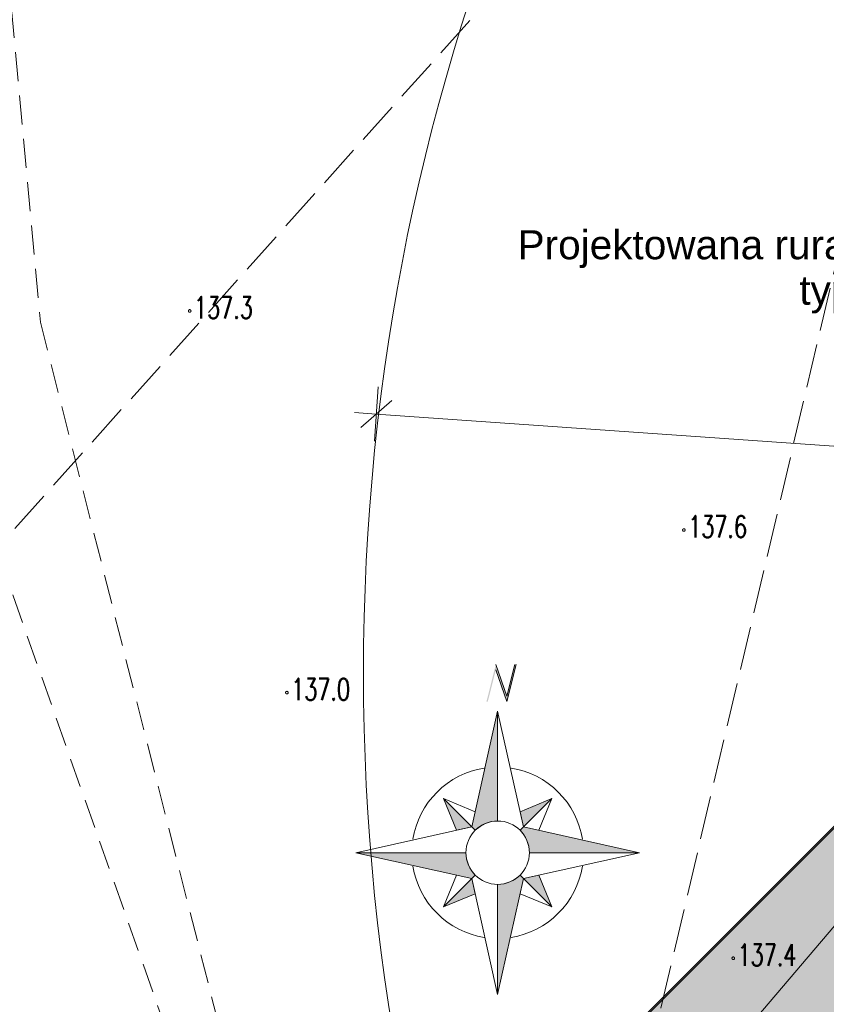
# Model space of a CAD drawing. Header units: centimetres. Extents: x -29333 to 403204, y -464147 to 16641.
# Tile 66 of 134: x 58101 to 60880, y -10447 to -7053. Entities that reach past the tile are written whole.
import ezdxf
from ezdxf.xclip import XClip

# ---------------------------------------------------------------- set-up
doc = ezdxf.new("R2010")
doc.units = ezdxf.units.CM
doc.header["$MEASUREMENT"] = 0
doc.header["$XCLIPFRAME"] = 0
doc.set_wipeout_variables(frame=1)
for name, pattern in [('1_OTZK', [150, 100, -50]), ('EGKK', [200, 150, -50]), ('Wipeout_Contour', [100, 0, -100])]:
    doc.linetypes.add(name, pattern=pattern)
for name, color, linetype in [('2010 Mlawa_628_1_mdcp_plus_zakres obcięta_13_Kontury', 7, 'Continuous'), ('2010 Mlawa_628_1_mdcp_plus_zakres obcięta_13_OTR_T_1', 7, 'Continuous'), ('2010 Mlawa_628_1_mdcp_plus_zakres obcięta_13_OTZ_L_1', 7, 'Continuous'), ('810-G Ogólne', 7, 'Continuous'), ('MAPA MDCP', 7, 'Continuous'), ('PZT NOWE', 7, 'Continuous'), ('PZT NOWE PAB', 7, 'Continuous'), ('RZUTY PZT Magazyn', 7, 'Continuous'), ('TEREN', 7, 'Continuous'), ('znak północy_2_MF_opis zagospodarowanie', 7, 'Continuous'), ('znak północy_2_MF_WYM_DUŻE', 7, 'Continuous')]:
    doc.layers.add(name, color=color, linetype=linetype)
doc.styles.add('GENERATED_STYLE_1', font='arial.ttf')
doc.styles.add('GENERATED_STYLE_11', font='arial.ttf')
doc.styles.add('GENERATED_STYLE_2', font='Simplex.shx')
doc.dimstyles.new('GENERATED_STYLE__1', dxfattribs={"dimtxt": 100, "dimasz": 95, "dimexe": 0.18, "dimexo": 0.0625, "dimgap": 0.09, "dimtad": 1, "dimdec": 0, "dimzin": 0, "dimdsep": 46, "dimtxsty": 'GENERATED_STYLE_11', "dimblk": 'ARROWHEAD_6', "dimblk1": 'ARROWHEAD_6', "dimblk2": 'ARROWHEAD_6', "dimcen": 0.09, "dimse1": 1, "dimse2": 1, "dimclrd": 7, "dimclre": 7, "dimclrt": 7, "dimadec": 1, "dimazin": 0, "dimtfac": 1, "dimtdec": 4, "dimtmove": 0, "dimatfit": 3, "dimfxl": 1, "dimtolj": 1, "dimtzin": 0, "dimarcsym": 0})
doc.dimstyles.new('GENERATED_STYLE__3', dxfattribs={"dimtxt": 100, "dimasz": 95, "dimexe": 0.18, "dimexo": 0.0625, "dimgap": 0.09, "dimtad": 1, "dimdec": 0, "dimzin": 0, "dimdsep": 46, "dimtxsty": 'GENERATED_STYLE_11', "dimblk": 'ARROWHEAD_6', "dimblk1": 'ARROWHEAD_6', "dimblk2": 'ARROWHEAD_6', "dimcen": 0.09, "dimse1": 1, "dimse2": 1, "dimclrd": 1, "dimclre": 1, "dimclrt": 1, "dimadec": 1, "dimazin": 0, "dimtfac": 1, "dimtdec": 4, "dimtmove": 2, "dimatfit": 3, "dimfxl": 1, "dimtolj": 1, "dimtzin": 0, "dimarcsym": 0})
doc.dimstyles.new('GENERATED_STYLE__6', dxfattribs={"dimtxt": 0.18, "dimasz": 145.92, "dimexe": 0.18, "dimexo": 0.0625, "dimgap": 0.09, "dimtad": 0, "dimtih": 1, "dimtoh": 1, "dimdec": 4, "dimzin": 0, "dimdsep": 46, "dimcen": 0.09, "dimadec": 0, "dimazin": 0, "dimtfac": 1, "dimtdec": 4, "dimtmove": 0, "dimatfit": 3, "dimldrblk": 'ARROWHEAD_5', "dimfxl": 1, "dimtolj": 1, "dimtzin": 0, "dimarcsym": 0})

# ---------------------------------------------------------------- blocks, each defined once
blk = doc.blocks.new('Rysunek_4_13', base_point=(-745725621.2, -588524063.1))
at = {"layer": '2010 Mlawa_628_1_mdcp_plus_zakres obcięta_13_Kontury', "color": 3, "linetype": 'EGKK', "lineweight": 18}
for p, q in [((56883.8, -10148.1), (60379.8, -6242.1)), ((59485.8, -13965.1), (61141.8, -6922.1))]:
    blk.add_line(p, q, dxfattribs=at)
at = {"layer": '2010 Mlawa_628_1_mdcp_plus_zakres obcięta_13_OTR_T_1', "color": 7, "linetype": 'Continuous', "lineweight": 18}
for centre in [(58686.7, -8056.8), (60389.2, -8812), (59021.4, -9372.6), (60559.5, -10288.2)]:
    blk.add_circle(centre, 4.5, dxfattribs=at)
at = {"layer": '2010 Mlawa_628_1_mdcp_plus_zakres obcięta_13_OTZ_L_1', "color": 7, "linetype": '1_OTZK', "lineweight": 18}
for p, q in [((57892.4, -5074.1), (58172.1, -8095.5)), ((58172.1, -8095.5), (59265.9, -12408)), ((58076.9, -9036), (59265.9, -12408))]:
    blk.add_line(p, q, dxfattribs=at)
at = {"layer": '2010 Mlawa_628_1_mdcp_plus_zakres obcięta_13_OTR_T_1', "color": 7, "linetype": 'Continuous', "lineweight": 18, "char_height": 75, "attachment_point": 7, "style": 'GENERATED_STYLE_2'}
for s, insert in [('\\A1;{\\W0.700000x;\\pql;\\FSimplex.shx;137.3}', (58701.7, -8082.8)), ('\\A1;{\\W0.700000x;\\pql;\\FSimplex.shx;137.6}', (60404.2, -8838)), ('\\A1;{\\W0.700000x;\\pql;\\FSimplex.shx;137.0}', (59036.4, -9398.6)), ('\\A1;{\\W0.700000x;\\pql;\\FSimplex.shx;137.4}', (60574.5, -10314.2))]:
    blk.add_mtext(s, dxfattribs=dict(at, insert=insert))
blk = doc.blocks.new('*D66')
at = {"layer": 'PZT NOWE', "color": 7, "linetype": 'Continuous', "lineweight": 13, "transparency": 16777216}
for p, q in [((63642.4, -9785.5), (63785, -9907.1)), ((63719.3, -9916.8), (63708.1, -9775.8)), ((63713.7, -9846.3), (61780.2, -12113.9)), ((61785.8, -12184.4), (61774.6, -12043.4)), ((61708.9, -12053.1), (61851.6, -12174.7)), ((61780.2, -12113.9), (60156.9, -14017.8))]:
    blk.add_line(p, q, dxfattribs=at)
at = {"layer": 'PZT NOWE', "color": 7, "lineweight": 13, "transparency": 16777216, "insert": (62620.8, -11097.2), "char_height": 100, "attachment_point": 7, "rotation": 49.5472, "style": 'GENERATED_STYLE_11'}
blk.add_mtext('\\A1;{\\pql;\\fArial|b0|i0|c0|p38;2\xa0980}', dxfattribs=at)
blk = doc.blocks.new('ARROWHEAD_6')
at = {"color": 0, "linetype": 'Continuous', "lineweight": 0}
for p, q in [((-0.5, -0.5), (0.5, 0.5)), ((0, 0), (-1, 0))]:
    blk.add_line(p, q, dxfattribs=at)
blk = doc.blocks.new('*D67')
at = {"layer": 'PZT NOWE', "color": 7, "linetype": 'Continuous', "lineweight": 13, "transparency": 16777216}
for p, q in [((63713.7, -9846.3), (61780.2, -12113.9)), ((61785.8, -12184.4), (61774.6, -12043.4)), ((61708.9, -12053.1), (61851.6, -12174.7)), ((61780.2, -12113.9), (60156.9, -14017.8)), ((60162.5, -14088.3), (60151.3, -13947.3)), ((60085.5, -13956.9), (60228.2, -14078.6))]:
    blk.add_line(p, q, dxfattribs=at)
at = {"layer": 'PZT NOWE', "color": 7, "lineweight": 13, "transparency": 16777216, "insert": (60842.4, -13183), "char_height": 100, "attachment_point": 7, "rotation": 49.5472, "style": 'GENERATED_STYLE_11'}
blk.add_mtext('\\A1;{\\pql;\\fArial|b0|i0|c0|p38;2\xa0502}', dxfattribs=at)
blk = doc.blocks.new('*D81')
at = {"layer": 'PZT NOWE PAB', "color": 1, "linetype": 'Continuous', "lineweight": 13, "transparency": 16777216}
for p, q in [((59336.2, -8318.6), (59323, -8505.7)), ((59383, -8365.8), (59276.2, -8458.5)), ((59329.6, -8412.1), (59254.8, -8406.9)), ((66811, -8939.4), (59329.6, -8412.1)), ((66817.6, -8845.8), (66804.4, -9032.9)), ((66757.6, -8985.7), (66864.4, -8893)), ((66885.8, -8944.6), (66811, -8939.4))]:
    blk.add_line(p, q, dxfattribs=at)
at = {"layer": 'PZT NOWE PAB', "color": 1, "lineweight": 13, "transparency": 16777216, "insert": (64630.4, -8722.5), "char_height": 100, "attachment_point": 7, "rotation": 355.969, "style": 'GENERATED_STYLE_11'}
blk.add_mtext('\\A1;{\\pql;\\fArial|b0|i0|c0|p38;7\xa0500}', dxfattribs=at)
blk = doc.blocks.new('*D87')
at = {"layer": 'PZT NOWE', "color": 7, "linetype": 'Continuous', "lineweight": 13, "transparency": 16777216}
for p, q in [((62272.9, -8653.1), (62261.7, -8512.1)), ((62338.6, -8643.4), (62195.9, -8521.8)), ((62267.3, -8582.6), (62315.9, -8525.5)), ((58280.1, -13258.7), (62267.3, -8582.6)), ((58351.5, -13319.6), (58208.8, -13197.9)), ((58274.5, -13188.2), (58285.7, -13329.2)), ((58231.5, -13315.8), (58280.1, -13258.7))]:
    blk.add_line(p, q, dxfattribs=at)
at = {"layer": 'PZT NOWE', "color": 7, "lineweight": 13, "transparency": 16777216, "insert": (60147.6, -11037.8), "char_height": 100, "attachment_point": 7, "rotation": 49.5472, "style": 'GENERATED_STYLE_11'}
blk.add_mtext('\\A1;{\\pql;\\fArial|b0|i0|c0|p38;6\xa0145}', dxfattribs=at)
blk = doc.blocks.new('*D93')
at = {"layer": 'PZT NOWE', "color": 7, "linetype": 'Continuous', "lineweight": 13, "transparency": 16777216}
for p, q in [((62533, -8688.5), (62521.8, -8547.5)), ((62598.8, -8678.8), (62456.1, -8557.1)), ((62527.4, -8618), (62576.1, -8560.9)), ((60340.9, -11182.3), (62527.4, -8618)), ((60412.2, -11243.2), (60269.6, -11121.5)), ((60335.3, -11111.9), (60346.5, -11252.8)), ((60292.2, -11239.4), (60340.9, -11182.3))]:
    blk.add_line(p, q, dxfattribs=at)
at = {"layer": 'PZT NOWE', "color": 7, "lineweight": 13, "transparency": 16777216, "insert": (61308, -10017.3), "char_height": 100, "attachment_point": 7, "rotation": 49.5472, "style": 'GENERATED_STYLE_11'}
blk.add_mtext('\\A1;{\\pql;\\fArial|b0|i0|c0|p38;3\xa0370}', dxfattribs=at)
blk = doc.blocks.new('ARROWHEAD_5')
at = {"linetype": 'Continuous', "lineweight": 0}
blk.add_hatch(color=0, dxfattribs=at).paths.add_polyline_path([(-1, 0.2679), (0, 0), (-1, -0.2679)])
at = {"color": 0, "linetype": 'Continuous', "lineweight": 0}
blk.add_line((0, 0), (-1, 0), dxfattribs=at)
blk = doc.blocks.new('Rysunek_8_2', base_point=(-29238.1, -78043.9))
at = {"layer": 'znak północy_2_MF_WYM_DUŻE', "linetype": 'Continuous', "lineweight": 18}
for color, points in [(39, [(59741.4, -9275.2), (59709.1, -9403.7), (59713.7, -9403.7), (59741.4, -9293.5), (59779.2, -9403.7), (59811.6, -9275.2), (59807, -9275.2), (59779.2, -9385.3)]), (250, [(59747.7, -9436.1), (59658.4, -9835.1), (59670.5, -9847.2), (59687.1, -9833.6), (59705.9, -9823.5), (59726.4, -9817.2), (59747.7, -9815.2)]), (250, [(59658.4, -9835.1), (59561.4, -9738.1), (59606.4, -9846.8)]), (250, [(59825.3, -9783.1), (59837, -9835.1), (59934, -9738.1)]), (250, [(59837, -9835.1), (59824.9, -9847.2), (59838.6, -9863.8), (59848.6, -9882.6), (59854.9, -9903.1), (59856.9, -9924.4), (60236, -9924.4)]), (250, [(59259.4, -9924.4), (59658.4, -10013.7), (59670.5, -10001.6), (59656.9, -9985.1), (59646.8, -9966.2), (59640.5, -9945.7), (59638.5, -9924.4)]), (250, [(59747.7, -10033.6), (59747.7, -10412.7), (59837, -10013.7), (59824.9, -10001.6), (59808.4, -10015.3), (59789.5, -10025.3), (59769, -10031.6)]), (250, [(59837, -10013.7), (59934, -10110.7), (59889.1, -10002)]), (250, [(59658.4, -10013.7), (59561.4, -10110.7), (59670.1, -10065.8)])]:
    blk.add_hatch(color=color, dxfattribs=at).paths.add_polyline_path(points)
at = {"layer": 'znak północy_2_MF_opis zagospodarowanie', "color": 39, "linetype": 'Continuous', "lineweight": 18}
for p, q in [((59741.4, -9275.2), (59779.2, -9385.3)), ((59779.2, -9403.7), (59741.4, -9293.5)), ((59779.2, -9385.3), (59807, -9275.2)), ((59811.6, -9275.2), (59779.2, -9403.7)), ((59747.7, -10412.7), (59747.7, -10033.6)), ((59670.1, -10065.8), (59561.4, -10110.7))]:
    blk.add_line(p, q, dxfattribs=at)
at = {"layer": 'znak północy_2_MF_opis zagospodarowanie', "color": 250, "linetype": 'Continuous', "lineweight": 18}
for p, q in [((59658.4, -9835.1), (59747.7, -9436.1)), ((59747.7, -9436.1), (59747.7, -9815.2)), ((59561.4, -9738.1), (59658.4, -9835.1)), ((59606.4, -9846.8), (59561.4, -9738.1)), ((59825.3, -9783.1), (59934, -9738.1)), ((59934, -9738.1), (59837, -9835.1)), ((59837, -9835.1), (59825.3, -9783.1)), ((59259.4, -9924.4), (59658.4, -9835.1)), ((59658.4, -9835.1), (59606.4, -9846.8)), ((59670.5, -9847.2), (59658.4, -9835.1)), ((59687.1, -9833.6), (59670.5, -9847.2)), ((59705.9, -9823.5), (59687.1, -9833.6)), ((59726.4, -9817.2), (59705.9, -9823.5)), ((59747.7, -9815.2), (59726.4, -9817.2)), ((59824.9, -9847.2), (59837, -9835.1)), ((59837, -9835.1), (60236, -9924.4)), ((59838.6, -9863.8), (59824.9, -9847.2)), ((59848.6, -9882.6), (59838.6, -9863.8)), ((59854.9, -9903.1), (59848.6, -9882.6)), ((59856.9, -9924.4), (59854.9, -9903.1)), ((59658.4, -10013.7), (59259.4, -9924.4)), ((59259.4, -9924.4), (59638.5, -9924.4)), ((59658.4, -10013.7), (59259.4, -9924.4)), ((59638.5, -9924.4), (59640.5, -9945.7)), ((60236, -9924.4), (59856.9, -9924.4)), ((59640.5, -9945.7), (59646.8, -9966.2)), ((59646.8, -9966.2), (59656.9, -9985.1)), ((59656.9, -9985.1), (59670.5, -10001.6)), ((59670.5, -10001.6), (59658.4, -10013.7)), ((59808.4, -10015.3), (59824.9, -10001.6)), ((59824.9, -10001.6), (59837, -10013.7)), ((59837, -10013.7), (59889.1, -10002)), ((59889.1, -10002), (59934, -10110.7)), ((59561.4, -10110.7), (59658.4, -10013.7)), ((59658.4, -10013.7), (59670.1, -10065.8)), ((59837, -10013.7), (59747.7, -10412.7)), ((59747.7, -10033.6), (59769, -10031.6)), ((59769, -10031.6), (59789.5, -10025.3)), ((59789.5, -10025.3), (59808.4, -10015.3)), ((59934, -10110.7), (59837, -10013.7))]:
    blk.add_line(p, q, dxfattribs=at)
at = {"layer": 'znak północy_2_MF_WYM_DUŻE', "color": 250, "linetype": 'Continuous', "lineweight": 18, "flags": 128}
for points in [[(59658.4, -9835.1), (59747.7, -9436.1), (59837, -9835.1)], [(59455.8, -9878.1), (59460.4, -9855.4), (59466.7, -9833), (59474.6, -9811.3), (59484.4, -9790.3), (59495.7, -9769.9), (59508.6, -9750.7), (59523, -9732.4), (59538.8, -9715.5), (59555.7, -9699.7), (59574, -9685.3), (59593.2, -9672.4), (59613.6, -9661.1), (59634.6, -9651.3), (59656.3, -9643.4), (59678.7, -9637.1), (59701.4, -9632.5)], [(60039.7, -9878.1), (60035, -9855.4), (60028.7, -9833), (60020.8, -9811.3), (60011, -9790.3), (59999.7, -9769.9), (59986.8, -9750.7), (59972.4, -9732.4), (59956.6, -9715.5), (59939.7, -9699.7), (59921.4, -9685.3), (59902.2, -9672.4), (59881.9, -9661.1), (59860.8, -9651.3), (59839.1, -9643.4), (59816.7, -9637.1), (59794, -9632.5)], [(59561.4, -9738.1), (59670.1, -9783.1)], [(59934, -9738.1), (59889.1, -9846.8)], [(59837, -9835.1), (60236, -9924.4), (59837, -10013.7)], [(59561.4, -10110.7), (59606.4, -10002)], [(59837, -10013.7), (59747.7, -10412.7), (59658.4, -10013.7)]]:
    blk.add_lwpolyline(points, dxfattribs=at)
at = {"layer": 'znak północy_2_MF_WYM_DUŻE', "color": 39, "linetype": 'Continuous', "lineweight": 18, "flags": 128}
for points in [[(59455.8, -9970.7), (59460.4, -9993.4), (59466.7, -10015.8), (59474.6, -10037.5), (59484.4, -10058.6), (59495.7, -10078.9), (59508.6, -10098.1), (59523, -10116.4), (59538.8, -10133.3), (59555.7, -10149.1), (59574, -10163.5), (59593.2, -10176.4), (59613.6, -10187.7), (59634.6, -10197.5), (59656.3, -10205.4), (59678.7, -10211.7), (59701.4, -10216.3)], [(59794, -10216.3), (59816.7, -10211.7), (59839.1, -10205.4), (59860.8, -10197.5), (59881.9, -10187.7), (59902.2, -10176.4), (59921.4, -10163.5), (59939.7, -10149.1), (59956.6, -10133.3), (59972.4, -10116.4), (59986.8, -10098.1), (59999.7, -10078.9), (60011, -10058.6), (60020.8, -10037.5), (60028.7, -10015.8), (60035, -9993.4), (60039.7, -9970.7)], [(59934, -10110.7), (59825.3, -10065.8)]]:
    blk.add_lwpolyline(points, dxfattribs=at)
at = {"layer": 'znak północy_2_MF_WYM_DUŻE', "color": 250, "linetype": 'Continuous', "lineweight": 18}
blk.add_circle((59747.7, -9924.4), 109.2, dxfattribs=at)

msp = doc.modelspace()

# ---------------------------------------------------------------- block references
at = {"layer": 'MAPA MDCP', "color": 151, "linetype": 'Continuous', "lineweight": 13, "true_color": 0x80c2ff}
ref = msp.add_blockref('Rysunek_4_13', (-745725621.2, -588524063.1), dxfattribs=at)
XClip(ref).set_block_clipping_path([(51157.1316538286, -19056.0251476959), (81475.159538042, -19056.0251476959), (81475.1595380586, -2291.2859517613), (80094.3925547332, -2197.1288595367), (79656.9077541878, 2708.9656158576), (81475.1595380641, 3294.6233514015), (81475.1595380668, 5995.166576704), (79391.2894918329, 5995.1665766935), (79236.5670289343, 4736.0914165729), (78168.8180721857, 4617.3317406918), (77590.5687296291, 5995.1665766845), (53235.899278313, 5995.1665765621), (53338.1891512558, 5713.3646833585), (52818.3323959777, 5714.3082139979), (52685.4063431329, 5995.1665765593), (51157.1316537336, 5995.1665765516)])
at = {"layer": 'RZUTY PZT Magazyn', "color": 151, "linetype": 'Continuous', "lineweight": 13, "true_color": 0x80c2ff}
ref = msp.add_blockref('Rysunek_8_2', (-29238.1, -78043.9), dxfattribs=at)
XClip(ref).set_block_clipping_path([(59259.4120128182, -10412.6944942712), (60235.995920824, -9275.1684877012)])

# ---------------------------------------------------------------- texts
at = {"layer": 'PZT NOWE PAB', "color": 7, "linetype": 'Continuous', "lineweight": 13, "insert": (61571.2, -7778.6), "char_height": 100, "attachment_point": 3, "line_spacing_factor": 0.940037, "style": 'GENERATED_STYLE_1'}
msp.add_mtext('\\A1;{\\pqr;\\fArial|b0|i0|c238|p38;Projektowana rura ochronna \\P\\pqr;\\fArial|b0|i0|c238|p38;typu DVK 75}', dxfattribs=at)

# ---------------------------------------------------------------- next in the draw order: wipeouts: each hides what was drawn before it
at = {"color": 254, "linetype": 'Wipeout_Contour', "lineweight": 0, "ltscale": 502603.080242}
msp.add_wipeout([(60817.4, -11358.7), (61046.4, -11553.9), (61078.8, -11515.8), (60887.8, -11353), (62821.3, -9085.4), (63091.4, -9315.7), (63123.9, -9277.7), (62815.8, -9015)], dxfattribs=at).dxf.layer = '810-G Ogólne'

# ---------------------------------------------------------------- next in the draw order: hatches: boundary and pattern name
at = {"layer": '810-G Ogólne', "linetype": 'Continuous', "lineweight": 13, "true_color": 0x00bb5e}
h = msp.add_hatch(dxfattribs=at)
h.set_pattern_fill('SIATKA_60X60_0001', color=112, style=0, pattern_type=2)
h.set_pattern_definition([(0, (0, 0), (0, 60), []), (90, (0, 0), (-60, 0), [])])
h.paths.add_polyline_path([(67095.5, -8696.3), (61547.3, -15203.3), (59645, -13581.3), (59736.8, -13473.7), (59356.3, -13149.2), (60653.9, -11627.4), (61034.4, -11951.8), (61268.3, -11677.4), (62482.6, -12712.8, 0.417204), (63049.6, -12670.7), (63094.7, -12617.9, 0.417939), (63044, -12050.9), (62593.1, -11666.4), (63400.7, -10719.3), (63856.4, -11108, 0.415811), (64421.2, -11062.2), (64529, -10935.7), (64224.6, -10676.2), (65522.2, -9154.3), (65826.6, -9413.8), (66218.9, -8953.8), (66736.6, -8347.3, -0.225165), (67764.4, -7916.8), (68548.3, -7953.1), (68117.1, -8432.5), (67702.5, -8415.4, 0.219055)])
at = {"layer": 'PZT NOWE PAB', "linetype": 'Continuous', "lineweight": 13, "transparency": 33554559}
h = msp.add_hatch(color=1, dxfattribs=at)
h.paths.add_polyline_path([(57732.8, -13005.1), (62019.8, -15641.1), (68645.8, -7870.1), (68651.8, -7856.1), (63157.8, -7583.1)])
h.paths.add_polyline_path([(62018.8, -15634.6), (57740.9, -13004.1), (63159.8, -7588.2), (68644.4, -7860.7), (68641.6, -7867.4)], flags=0)
at = {"layer": 'TEREN', "linetype": 'Continuous', "lineweight": 0, "true_color": 0x002e17, "transparency": 33554559}
msp.add_hatch(color=108, dxfattribs=at).paths.add_polyline_path([(57732.8, -13005.1), (62019.8, -15641.1), (68163.5, -8435.8), (67741.3, -8416.3, 0.231794), (67095.5, -8696.3), (61547.3, -15203.3), (59645, -13581.3), (59736.8, -13473.7), (59356.3, -13149.2), (60653.9, -11627.4), (61034.4, -11951.8), (61138.6, -11829.6), (60949, -11668), (61046.4, -11553.9), (60817.4, -11358.7), (62815.8, -9015), (63123.9, -9277.7), (63221.2, -9163.5), (64245.4, -10036.8), (63552.8, -10849.1), (63868.3, -11118.1, 0.407322), (64424.1, -11058.7), (64529, -10935.7), (64224.6, -10676.2), (65718.6, -8924.1), (65884.8, -8931.8), (66014.5, -8779.5), (66218.9, -8953.8), (66715, -8371.9, -0.231794), (67764.4, -7916.8), (68574, -7954.3), (68645.8, -7870.1), (68651.8, -7856.1), (63157.8, -7583.1)])

# ---------------------------------------------------------------- next in the draw order: linework, layer by layer
at = {"layer": 'PZT NOWE PAB', "color": 1, "linetype": 'Continuous', "lineweight": 13, "flags": 128}
for points in [[(63157.8, -7583.1), (68651.8, -7856.1), (68645.8, -7870.1), (62019.8, -15641.1), (57732.8, -13005.1)], [(63157.8, -7583.1), (68651.8, -7856.1), (68645.8, -7870.1), (62019.8, -15641.1), (57732.8, -13005.1)], [(57732.8, -13005.1), (62019.8, -15641.1), (68645.8, -7870.1), (68651.8, -7856.1), (63157.8, -7583.1)], [(57740.9, -13004.1), (63159.8, -7588.2), (68644.4, -7860.7), (68641.6, -7867.4), (62018.8, -15634.6)], [(57740.9, -13004.1), (63159.8, -7588.2), (68644.4, -7860.7), (68641.6, -7867.4), (62018.8, -15634.6)], [(57740.9, -13004.1), (63159.8, -7588.2), (68644.4, -7860.7), (68641.6, -7867.4), (62018.8, -15634.6)], [(62018.8, -15634.6), (57740.9, -13004.1), (63159.8, -7588.2), (68644.4, -7860.7), (68641.6, -7867.4)]]:
    msp.add_lwpolyline(points, close=True, dxfattribs=at)
at = {"layer": 'PZT NOWE PAB', "color": 1, "linetype": 'Continuous', "lineweight": 13}
msp.add_circle((66785.2, -9305.3), 7500, dxfattribs=at)
at = {"layer": 'TEREN', "color": 7, "linetype": 'Continuous', "lineweight": 13, "flags": 128}
msp.add_lwpolyline([(68163.5, -8435.8), (62019.8, -15641.1), (57732.8, -13005.1), (63157.8, -7583.1), (68651.8, -7856.1)], dxfattribs=at)

# ---------------------------------------------------------------- next in the draw order: dimensions: what is measured, and where the dimension line sits
at = {"layer": 'PZT NOWE', "color": 7, "linetype": 'Continuous', "lineweight": 13}
for base, p1, p2, angle, picture, middle in [((62267.3, -8582.6), (58505.2, -13450.7), (62492.4, -8774.5), 49.5472, '*D87', (60220.9, -10874.6)), ((62527.4, -8618), (60604.9, -11407.4), (62791.4, -8843), 49.5472, '*D93', (61381.4, -9854.1)), ((61780.2, -12113.9), (63963.5, -10059.3), (61755.7, -12093), 229.5472, '*D66', (62694.2, -10934.1)), ((60156.9, -14017.8), (61755.7, -12093), (59645, -13581.3), 229.5472, '*D67', (60915.8, -13019.8))]:
    dim = msp.add_linear_dim(base=base, p1=p1, p2=p2, angle=angle, dimstyle='GENERATED_STYLE__1', dxfattribs=at)
    dim.commit()
    dim.dimension.update_dxf_attribs({"geometry": picture, "text_midpoint": middle, "dimtype": 160, "text_rotation": 49.5472})
at = {"layer": 'PZT NOWE PAB', "color": 1, "linetype": 'Continuous', "lineweight": 13}
dim = msp.add_linear_dim(base=(59329.6, -8412.1), p1=(66785.2, -9305.3), p2=(59303.8, -8778.1), angle=175.969, dimstyle='GENERATED_STYLE__3', dxfattribs=at)
dim.commit()
dim.dimension.update_dxf_attribs({"geometry": '*D81', "text_midpoint": (64805.3, -8684.7), "dimtype": 160, "text_rotation": 355.969})

# ---------------------------------------------------------------- next in the draw order: leaders
at = {"layer": 'PZT NOWE PAB', "color": 7, "linetype": 'Continuous', "lineweight": 13, "annotation_type": 0, "has_hookline": 1, "hookline_direction": 1, "text_width": 1738.3}
msp.add_leader([(64886.4, -9730.5), (61849.1, -7778.6), (61571.3, -7778.6)], dimstyle='GENERATED_STYLE__6', dxfattribs=at)

doc.saveas('drawing.dxf')
